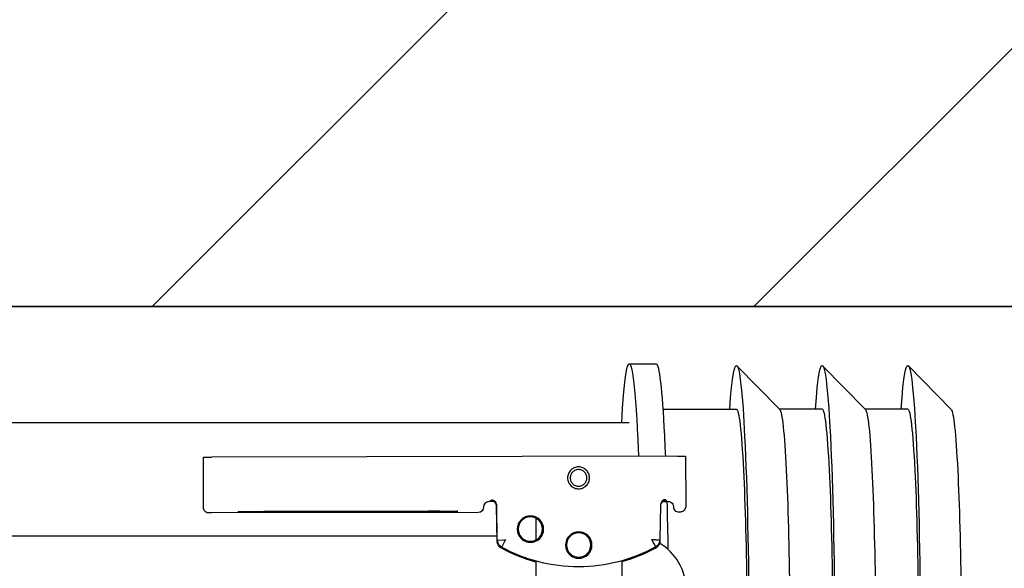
# Model space of a CAD drawing. Header units: millimetres. Extents: x 28600 to 181045, y -399112 to -163690.
# Tile 139 of 256: x 61087 to 61105, y -197740 to -197729. Entities that reach past the tile are written whole.
import ezdxf

# ---------------------------------------------------------------- set-up
doc = ezdxf.new("R2010")
doc.units = ezdxf.units.MM
doc.layers.get('0').update_dxf_attribs({"color": 8})
doc.layers.add('!! 1_hatch projektowane ściany', color=8, linetype='Continuous')
doc.layers.add('!! 1_PROJ Sciany', color=8, linetype='Continuous')
doc.layers.add('!!_@ wypos sanit nd', color=8, linetype='Continuous', plot=False)

# ---------------------------------------------------------------- blocks, each defined once
blk = doc.blocks.new('A$C4ebe9e89')
for points in [[(-0.24944, 0.17326), (-0.24147, 0.18145)], [(-0.24136, 0.17331), (-0.23341, 0.17331), (-0.22548, 0.18145)], [(-0.22538, 0.17331), (-0.21743, 0.17331), (-0.2095, 0.18145)], [(-0.18941, 0.18181), (-0.19441, 0.18181)], [(-0.19567, 0.17331), (-0.20939, 0.17331)], [(-0.18941, 0.17081), (-0.04454, 0.17081), (-0.04035, 0.17071), (-0.03616, 0.17042), (-0.032, 0.16993), (-0.02786, 0.16925), (-0.02376, 0.16837), (-0.0197, 0.16731), (-0.0157, 0.16606), (-0.01176, 0.16462), (-0.00789, 0.163), (-0.0041, 0.1612), (-0.0004, 0.15923), (0.0032, 0.15708), (0.00671, 0.15478), (0.0101, 0.1523), (0.01337, 0.14968)], [(-0.19839, 0.16455), (-0.11148, 0.16437)], [(-0.19593, 0.15629), (-0.19608, 0.15629), (-0.19638, 0.15629), (-0.19593, 0.1562), (-0.19577, 0.15614), (-0.19563, 0.15605), (-0.19551, 0.15594), (-0.1954, 0.15581), (-0.19532, 0.15567), (-0.19526, 0.15551), (-0.19523, 0.15535)], [(-0.16479, 0.14865), (-0.16466, 0.1552), (-0.16464, 0.15536), (-0.1646, 0.15551), (-0.16454, 0.15566), (-0.16445, 0.15579), (-0.16435, 0.15591), (-0.16422, 0.15601), (-0.16408, 0.15609), (-0.16394, 0.15614), (-0.16348, 0.15622), (-0.1638, 0.15623), (-0.16395, 0.15623)], [(-0.12195, 0.15427), (-0.15195, 0.15433)], [(-0.172, 0.15297), (-0.172, 0.14892)], [(-0.15195, 0.15423), (-0.12195, 0.15417)], [(0.16493, 0.14968), (-0.16477, 0.14968)], [(-0.172, 0.14497), (-0.172, 0.08036)]]:
    blk.add_lwpolyline(points)
for points in [[(-0.19989, 0.16454), (-0.19995, 0.15554, 0.009369), (-0.19993, 0.15511), (-0.19991, 0.15494), (-0.19986, 0.15477), (-0.19978, 0.15461), (-0.19968, 0.15447), (-0.19955, 0.15435), (-0.1994, 0.15426), (-0.19924, 0.15419), (-0.19907, 0.15415), (-0.19895, 0.15414), (-0.1988, 0.15414)], [(-0.16412, 0.15607), (-0.16324, 0.15607), (-0.16303, 0.15604), (-0.16282, 0.15598), (-0.16264, 0.15587), (-0.16249, 0.15572), (-0.16236, 0.15555), (-0.16228, 0.15535), (-0.16224, 0.15515, 0.002299), (-0.16224, 0.15503, 0.40455), (-0.16124, 0.15406), (-0.11145, 0.15396), (-0.11127, 0.15396), (-0.11111, 0.15396), (-0.11099, 0.15396), (-0.11083, 0.15397), (-0.11065, 0.15401), (-0.11048, 0.15408), (-0.11033, 0.15418), (-0.1102, 0.1543), (-0.11009, 0.15445), (-0.11001, 0.15461), (-0.10996, 0.15479), (-0.10995, 0.15497), (-0.10997, 0.16396), (-0.10998, 0.16435)], [(-0.19576, 0.15613), (-0.19665, 0.15613, 0.282591), (-0.19753, 0.15558), (-0.19757, 0.15549), (-0.19761, 0.15538), (-0.19763, 0.15529), (-0.19764, 0.15514, -0.415352), (-0.19864, 0.15414)], [(-0.19623, 0.15644), (-0.19587, 0.15638), (-0.19555, 0.15617), (-0.19533, 0.15585), (-0.19523, 0.1555), (-0.19513, 0.14894), (-0.19513, 0.14888, 0.265347), (-0.19435, 0.14762, 0.125711), (-0.17997, 0.14391, 0.125711), (-0.16558, 0.14756, 0.26954), (-0.16479, 0.14885), (-0.16467, 0.1554), (-0.16464, 0.15562), (-0.16456, 0.15583), (-0.16444, 0.15601), (-0.16428, 0.15617), (-0.16409, 0.15628), (-0.16388, 0.15635), (-0.16368, 0.15638)], [(-0.15993, 0.04968), (-0.17248, 0.04968, 0.405519), (-0.172, 0.05018), (-0.172, 0.05088, 0.414214), (-0.1725, 0.05138), (-0.1875, 0.05138, 0.414214), (-0.188, 0.05088), (-0.188, 0.05018, 0.405519), (-0.18751, 0.04968), (-0.19, 0.04968, -0.414214), (-0.2, 0.05968), (-0.2, 0.13968, -0.266001), (-0.19506, 0.1483)], [(-0.19512, 0.14869), (-0.19511, 0.1485), (-0.19509, 0.1484), (-0.19506, 0.1483), (-0.19503, 0.1482), (-0.19498, 0.1481), (-0.19493, 0.148), (-0.19488, 0.14791), (-0.19482, 0.14782), (-0.19475, 0.14774), (-0.19467, 0.14766), (-0.1946, 0.14759), (-0.19451, 0.14753), (-0.19443, 0.14747), (-0.19434, 0.14742), (-0.19358, 0.14701), (-0.19281, 0.14663), (-0.19203, 0.14628), (-0.19124, 0.14594), (-0.19044, 0.14563), (-0.18964, 0.14534), (-0.18882, 0.14507), (-0.188, 0.14483), (-0.188, 0.06856, 0.414214)], [(-0.172, 0.14478), (-0.17117, 0.14502), (-0.17034, 0.14528), (-0.16952, 0.14557), (-0.16871, 0.14588), (-0.16791, 0.14622), (-0.16712, 0.14657), (-0.16635, 0.14695), (-0.16558, 0.14736), (-0.16557, 0.14736, 0.269546), (-0.16479, 0.14865)]]:
    blk.add_lwpolyline(points, format="xyb")
for points in [[(-0.17994, 0.16256), (-0.17974, 0.16255), (-0.17954, 0.16252), (-0.17934, 0.16247), (-0.17915, 0.1624), (-0.17897, 0.16231), (-0.1788, 0.16221), (-0.17864, 0.16209), (-0.17849, 0.16196), (-0.17836, 0.16181), (-0.17824, 0.16165), (-0.17813, 0.16147), (-0.17805, 0.16129), (-0.17798, 0.1611), (-0.17793, 0.16091), (-0.1779, 0.16071), (-0.17789, 0.16051), (-0.1779, 0.16031), (-0.17793, 0.16011), (-0.17798, 0.15991), (-0.17805, 0.15972), (-0.17814, 0.15954), (-0.17824, 0.15937), (-0.17836, 0.15921), (-0.1785, 0.15906), (-0.17865, 0.15893), (-0.17881, 0.15881), (-0.17898, 0.1587), (-0.17916, 0.15862), (-0.17935, 0.15855), (-0.17955, 0.1585), (-0.17975, 0.15847), (-0.17995, 0.15846), (-0.18015, 0.15847), (-0.18035, 0.1585), (-0.18054, 0.15855), (-0.18073, 0.15862), (-0.18091, 0.15871), (-0.18108, 0.15881), (-0.18124, 0.15893), (-0.18139, 0.15907), (-0.18153, 0.15922), (-0.18165, 0.15938), (-0.18175, 0.15955), (-0.18184, 0.15973), (-0.1819, 0.15992), (-0.18195, 0.16012), (-0.18198, 0.16031), (-0.18199, 0.16052), (-0.18198, 0.16072), (-0.18195, 0.16091), (-0.1819, 0.16111), (-0.18183, 0.1613), (-0.18175, 0.16148), (-0.18164, 0.16165), (-0.18152, 0.16181), (-0.18139, 0.16196), (-0.18124, 0.1621), (-0.18108, 0.16222), (-0.1809, 0.16232), (-0.18072, 0.1624), (-0.18053, 0.16247), (-0.18034, 0.16252), (-0.18014, 0.16255)], [(-0.17994, 0.16205), (-0.17979, 0.16205), (-0.17964, 0.16202), (-0.17949, 0.16199), (-0.17935, 0.16194), (-0.17921, 0.16187), (-0.17908, 0.16179), (-0.17896, 0.1617), (-0.17884, 0.1616), (-0.17874, 0.16149), (-0.17865, 0.16136), (-0.17857, 0.16123), (-0.17851, 0.1611), (-0.17846, 0.16095), (-0.17842, 0.1608), (-0.1784, 0.16065), (-0.17839, 0.1605), (-0.1784, 0.16035), (-0.17842, 0.1602), (-0.17846, 0.16005), (-0.17851, 0.15991), (-0.17858, 0.15977), (-0.17866, 0.15964), (-0.17875, 0.15952), (-0.17885, 0.15941), (-0.17896, 0.1593), (-0.17908, 0.15921), (-0.17921, 0.15914), (-0.17935, 0.15907), (-0.1795, 0.15902), (-0.17964, 0.15898), (-0.17979, 0.15896), (-0.17995, 0.15895), (-0.1801, 0.15896), (-0.18025, 0.15899), (-0.18039, 0.15902), (-0.18054, 0.15907), (-0.18067, 0.15914), (-0.18081, 0.15922), (-0.18093, 0.15931), (-0.18104, 0.15941), (-0.18114, 0.15952), (-0.18123, 0.15965), (-0.18131, 0.15978), (-0.18138, 0.15991), (-0.18143, 0.16006), (-0.18146, 0.16021), (-0.18148, 0.16036), (-0.18149, 0.16051), (-0.18148, 0.16066), (-0.18146, 0.16081), (-0.18142, 0.16096), (-0.18137, 0.1611), (-0.18131, 0.16124), (-0.18123, 0.16137), (-0.18114, 0.16149), (-0.18104, 0.1616), (-0.18092, 0.1617), (-0.1808, 0.1618), (-0.18067, 0.16187), (-0.18053, 0.16194), (-0.18039, 0.16199), (-0.18024, 0.16203), (-0.18009, 0.16205)]]:
    blk.add_lwpolyline(points, close=True)
for points in [[(-0.19435, 0.14766), (-0.19435, 0.14766), (-0.19435, 0.14766), (-0.19435, 0.14766), (-0.19435, 0.14766), (-0.19435, 0.14766), (-0.19434, 0.14766), (-0.19434, 0.14766), (-0.19434, 0.14766), (-0.19434, 0.14766), (-0.19434, 0.14766), (-0.19435, 0.14766), (-0.19435, 0.14766), (-0.19435, 0.14766), (-0.19435, 0.14766), (-0.19435, 0.14766), (-0.19435, 0.14766), (-0.19435, 0.14766), (-0.19435, 0.14766), (-0.19435, 0.14767), (-0.19435, 0.14767), (-0.19435, 0.14767), (-0.19435, 0.14767), (-0.19435, 0.14767), (-0.19435, 0.14767), (-0.19435, 0.14768), (-0.19434, 0.14768), (-0.19434, 0.14768), (-0.19434, 0.14769), (-0.19434, 0.14769), (-0.19433, 0.1477), (-0.19433, 0.1477), (-0.19433, 0.14771), (-0.19433, 0.14771), (-0.19433, 0.14772), (-0.19432, 0.14772), (-0.19432, 0.14773), (-0.19432, 0.14773), (-0.19431, 0.14774), (-0.19431, 0.14774), (-0.19431, 0.14775), (-0.1943, 0.14776), (-0.1943, 0.14776), (-0.1943, 0.14777), (-0.19429, 0.14778), (-0.19429, 0.14779), (-0.19428, 0.14779), (-0.19428, 0.1478), (-0.19428, 0.14781), (-0.19427, 0.14782), (-0.19427, 0.14783), (-0.19426, 0.14784), (-0.19426, 0.14784), (-0.19425, 0.14785), (-0.19425, 0.14786), (-0.19424, 0.14787), (-0.19424, 0.14788), (-0.19423, 0.14789), (-0.19423, 0.1479), (-0.19422, 0.14791), (-0.19421, 0.14792), (-0.19421, 0.14793), (-0.1942, 0.14794), (-0.1942, 0.14796), (-0.19419, 0.14797), (-0.19418, 0.14798), (-0.19418, 0.14799), (-0.19417, 0.148), (-0.19416, 0.14801), (-0.19416, 0.14803), (-0.19415, 0.14804), (-0.19414, 0.14806), (-0.19412, 0.14809), (-0.19411, 0.14812), (-0.19409, 0.14814), (-0.19408, 0.14817), (-0.19406, 0.1482), (-0.19405, 0.14823), (-0.19395, 0.14841), (-0.19393, 0.14844), (-0.19389, 0.14851), (-0.19388, 0.14854), (-0.19386, 0.14858), (-0.19384, 0.14861), (-0.19382, 0.14864), (-0.1938, 0.14868), (-0.19378, 0.14871), (-0.19376, 0.14875), (-0.19375, 0.14877), (-0.19375, 0.14878), (-0.19374, 0.14878), (-0.19373, 0.1488), (-0.19373, 0.14881), (-0.19372, 0.14882), (-0.19372, 0.14883), (-0.19371, 0.14884), (-0.19371, 0.14885), (-0.1937, 0.14885), (-0.1937, 0.14886), (-0.1937, 0.14886), (-0.1937, 0.14886), (-0.1937, 0.14887), (-0.1937, 0.14887), (-0.19369, 0.14888), (-0.19369, 0.14889), (-0.19369, 0.14889), (-0.19368, 0.1489), (-0.19368, 0.1489), (-0.19368, 0.1489), (-0.19368, 0.14891), (-0.19367, 0.14891), (-0.19367, 0.14892), (-0.19366, 0.14892), (-0.19366, 0.14892), (-0.19365, 0.14893), (-0.19365, 0.14893), (-0.19364, 0.14894), (-0.19364, 0.14894), (-0.19364, 0.14894), (-0.19363, 0.14895), (-0.19363, 0.14895), (-0.19363, 0.14896), (-0.19363, 0.14896), (-0.19363, 0.14896), (-0.19363, 0.14897), (-0.19363, 0.14897), (-0.19363, 0.14898), (-0.19363, 0.14898), (-0.19363, 0.14899), (-0.19363, 0.14899), (-0.19364, 0.14899), (-0.19364, 0.149), (-0.19364, 0.149), (-0.19364, 0.149), (-0.19365, 0.149), (-0.19365, 0.149), (-0.19365, 0.149), (-0.19365, 0.149), (-0.19365, 0.149), (-0.19365, 0.149), (-0.19366, 0.149), (-0.19366, 0.149), (-0.19366, 0.149), (-0.19366, 0.149), (-0.19366, 0.149), (-0.19367, 0.149), (-0.19367, 0.149), (-0.19367, 0.149), (-0.19367, 0.149), (-0.19368, 0.149), (-0.19368, 0.149), (-0.19368, 0.149), (-0.19369, 0.149), (-0.19369, 0.14899), (-0.1937, 0.14899), (-0.1937, 0.14899), (-0.1937, 0.14899), (-0.19371, 0.14899), (-0.19371, 0.14899), (-0.19371, 0.14899), (-0.19372, 0.14898), (-0.19372, 0.14898), (-0.19373, 0.14898), (-0.19373, 0.14898), (-0.19373, 0.14898), (-0.19374, 0.14898), (-0.19374, 0.14898), (-0.19375, 0.14898), (-0.19375, 0.14899), (-0.19376, 0.14899), (-0.19376, 0.14899), (-0.19376, 0.14899), (-0.19377, 0.14899), (-0.19377, 0.14899), (-0.19377, 0.14899), (-0.19378, 0.14899), (-0.19378, 0.14899), (-0.19378, 0.14899), (-0.19378, 0.14899), (-0.19378, 0.14899), (-0.19379, 0.14899), (-0.19379, 0.14899), (-0.19379, 0.14899), (-0.1938, 0.14899), (-0.1938, 0.14899), (-0.19381, 0.14899), (-0.19381, 0.14899), (-0.19382, 0.14899), (-0.19382, 0.14899), (-0.19383, 0.14899), (-0.19384, 0.14899), (-0.19385, 0.14899), (-0.19385, 0.14899), (-0.19386, 0.14899), (-0.19387, 0.14899), (-0.19388, 0.14899), (-0.19388, 0.14899), (-0.19389, 0.14898), (-0.1939, 0.14898), (-0.19391, 0.14898), (-0.19392, 0.14898), (-0.19397, 0.14898), (-0.19398, 0.14898), (-0.19399, 0.14898), (-0.194, 0.14898), (-0.19401, 0.14898), (-0.19402, 0.14898), (-0.19403, 0.14898), (-0.19404, 0.14898), (-0.19406, 0.14898), (-0.19407, 0.14898), (-0.19408, 0.14898), (-0.19409, 0.14898), (-0.1941, 0.14898), (-0.19411, 0.14898), (-0.19416, 0.14898), (-0.19419, 0.14898), (-0.19421, 0.14898), (-0.19424, 0.14898), (-0.19426, 0.14898), (-0.19428, 0.14898), (-0.19431, 0.14898), (-0.19433, 0.14898), (-0.19435, 0.14898), (-0.19438, 0.14897), (-0.19455, 0.14897), (-0.19457, 0.14897), (-0.19459, 0.14897), (-0.19461, 0.14897), (-0.19463, 0.14897), (-0.19464, 0.14897), (-0.19465, 0.14897), (-0.19466, 0.14897), (-0.19467, 0.14897), (-0.19468, 0.14897), (-0.19469, 0.14897), (-0.1947, 0.14897), (-0.19471, 0.14897), (-0.19472, 0.14897), (-0.19473, 0.14897), (-0.19473, 0.14897), (-0.19474, 0.14897), (-0.19475, 0.14897), (-0.19476, 0.14897), (-0.19477, 0.14897), (-0.19478, 0.14897), (-0.19479, 0.14897), (-0.19479, 0.14897), (-0.1948, 0.14897), (-0.19481, 0.14897), (-0.19482, 0.14896), (-0.19483, 0.14896), (-0.19483, 0.14896), (-0.19484, 0.14896), (-0.19485, 0.14896), (-0.19486, 0.14896), (-0.19486, 0.14896), (-0.19487, 0.14896), (-0.19488, 0.14896), (-0.19489, 0.14896), (-0.19489, 0.14896), (-0.1949, 0.14896), (-0.19491, 0.14896), (-0.19491, 0.14896), (-0.19492, 0.14896), (-0.19493, 0.14896), (-0.19493, 0.14896), (-0.19494, 0.14896), (-0.19495, 0.14896), (-0.19495, 0.14896), (-0.19496, 0.14896), (-0.19497, 0.14896), (-0.19498, 0.14896), (-0.19499, 0.14896), (-0.19499, 0.14896), (-0.195, 0.14896), (-0.19501, 0.14896), (-0.19501, 0.14896), (-0.19502, 0.14896), (-0.19502, 0.14896), (-0.19503, 0.14896), (-0.19503, 0.14896), (-0.19504, 0.14896), (-0.19504, 0.14896), (-0.19504, 0.14896), (-0.19505, 0.14896), (-0.19505, 0.14896), (-0.19506, 0.14896), (-0.19506, 0.14896), (-0.19506, 0.14896), (-0.19507, 0.14896), (-0.19507, 0.14896), (-0.19508, 0.14896), (-0.19508, 0.14896), (-0.19508, 0.14896), (-0.19509, 0.14896), (-0.19509, 0.14896), (-0.19509, 0.14896), (-0.1951, 0.14896), (-0.1951, 0.14896), (-0.1951, 0.14896), (-0.1951, 0.14896), (-0.19511, 0.14896), (-0.19511, 0.14896), (-0.19511, 0.14896), (-0.19511, 0.14896), (-0.19511, 0.14896), (-0.19512, 0.14896), (-0.19512, 0.14896), (-0.19512, 0.14896), (-0.19512, 0.14896), (-0.19512, 0.14896), (-0.19512, 0.14896), (-0.19512, 0.14895), (-0.19513, 0.14895), (-0.19513, 0.14895), (-0.19513, 0.14895), (-0.19513, 0.14895), (-0.19513, 0.14895), (-0.19513, 0.14895), (-0.19513, 0.14895), (-0.19513, 0.14895), (-0.19513, 0.14895), (-0.19513, 0.14895), (-0.19513, 0.14895), (-0.19513, 0.14895), (-0.19513, 0.14895), (-0.19513, 0.14895), (-0.19513, 0.14896), (-0.19513, 0.14896), (-0.19513, 0.14896), (-0.19513, 0.14896), (-0.19513, 0.14896), (-0.19513, 0.14896), (-0.19513, 0.14896), (-0.19513, 0.14896), (-0.19513, 0.14896), (-0.19513, 0.14896), (-0.19513, 0.14896), (-0.19513, 0.14896), (-0.19513, 0.14896), (-0.19513, 0.14896), (-0.19513, 0.14896), (-0.19513, 0.14895), (-0.19513, 0.14895, 0.269547)], [(-0.1648, 0.14889), (-0.16481, 0.14889), (-0.16484, 0.1489), (-0.16497, 0.1489), (-0.16603, 0.14893), (-0.16612, 0.14893), (-0.16616, 0.14893), (-0.1662, 0.14893), (-0.16623, 0.14894), (-0.16627, 0.14895), (-0.1663, 0.14893), (-0.1663, 0.1489), (-0.16627, 0.14888), (-0.16625, 0.14885), (-0.16623, 0.14881), (-0.16621, 0.14878), (-0.16619, 0.14875), (-0.16561, 0.14767), (-0.16559, 0.14763), (-0.16558, 0.1476, 0.269546)]]:
    blk.add_lwpolyline(points, format="xyb", close=True)
for centre, radius in [((-0.17096, 0.15095), 0.00247), ((-0.17096, 0.15095), 0.00227), ((-0.17997, 0.14797), 0.00247), ((-0.17997, 0.14797), 0.00227)]:
    blk.add_circle(centre, radius)
for centre, major_axis, ratio, start_param, end_param in [((-0.24136, 0.12581), (0, 0.0557), 0.04256, 5.733752, 6.988802), ((-0.22538, 0.12581), (0, 0.0557), 0.04256, 5.733752, 6.988802), ((-0.20939, 0.12581), (0, 0.0557), 0.04256, 5.733752, 6.988802), ((-0.18941, 0.12581), (0, 0.056), 0.04256, 5.645661, 6.988802), ((-0.19441, 0.12581), (0, 0.056), 0.04256, 0, 0.705617), ((-0.24936, 0.12581), (0, 0.0475), 0.04256, 0.043665, 0.705617), ((-0.24136, 0.12581), (0, 0.0475), 0.04256, 0, 0.705617), ((-0.23337, 0.12581), (0, 0.0475), 0.04256, 0.043665, 0.705617), ((-0.22538, 0.12581), (0, 0.0475), 0.04256, 0, 0.705617), ((-0.21738, 0.12581), (0, 0.0475), 0.04256, 0.043665, 0.705617), ((-0.20939, 0.12581), (0, 0.0475), 0.04256, 0, 0.705617), ((-0.24136, 0.12581), (0, 0.0557), 0.04256, 0.705617, 3.691026), ((-0.22538, 0.12581), (0, 0.0557), 0.04256, 0.705617, 3.691026), ((-0.20939, 0.12581), (0, 0.0557), 0.04256, 0.705617, 3.691026), ((-0.19441, 0.12581), (0, 0.056), 0.04256, 0.705617, 0.806963), ((-0.18941, 0.12581), (0, 0.056), 0.04256, 0.705617, 0.807212), ((-0.19839, 0.16453), (-0.0015, 0), 0.008726, 4.712674, 6.283151), ((-0.11148, 0.16436), (-0.0015, 0), 0.008726, 3.141878, 4.712682), ((-0.24936, 0.12581), (0, 0.0475), 0.04256, 0.705617, 3.097928), ((-0.24136, 0.12581), (0, 0.0475), 0.04256, 0.705617, 3.141593), ((-0.23337, 0.12581), (0, 0.0475), 0.04256, 0.705617, 3.097928), ((-0.22538, 0.12581), (0, 0.0475), 0.04256, 0.705617, 3.141593), ((-0.21738, 0.12581), (0, 0.0475), 0.04256, 0.705617, 3.097928), ((-0.20939, 0.12581), (0, 0.0475), 0.04256, 0.705617, 3.141593), ((-0.19663, 0.15713), (-0.000002, -0.001), 0.000289, 6.274459, 6.283185), ((-0.19441, 0.12581), (0, 0.056), 0.04256, 0.998527, 1.179108), ((-0.16324, 0.15707), (-0.000002, -0.001), 0.000289, 6.274459, 6.283185), ((-0.15195, 0.15428), (0.0055, -0.00001), 0.008726, 1.571085, 4.712678), ((-0.19879, 0.15514), (-0.000011, -0.001), 0.706875, 0, 0.012337), ((-0.19844, 0.15414), (-0.000501, 0.000001), 0.008726, 0.786107, 1.14947), ((-0.19864, 0.15514), (-0.000006, -0.001), 0.408573, 0, 0.00956), ((-0.12195, 0.15422), (0.0055, -0.00001), 0.008726, 4.712678, 7.854271), ((-0.16529, 0.14886), (0.0005, -0.00001), 0.000006, 6.282744, 6.283185), ((-0.19463, 0.14876), (-0.0005, -0.000008), 0.017454, 0, 0.000137)]:
    blk.add_ellipse(centre, major_axis=major_axis, ratio=ratio, start_param=start_param, end_param=end_param)

msp = doc.modelspace()

# ---------------------------------------------------------------- hatches: boundary and pattern name
at = {"layer": '!! 1_hatch projektowane ściany'}
h = msp.add_hatch(dxfattribs=at)
h.set_pattern_fill('ANSI31', color=256, scale=2.5)
h.set_pattern_definition([(45, (0, -1.54), (-5.61266008, 5.61266008), [])])
h.paths.add_polyline_path([(60824.56735, -197734.62813), (61135.43682, -197734.62813), (61135.43682, -197722.62813), (60824.56735, -197722.62813)])

# ---------------------------------------------------------------- linework, layer by layer
msp.add_lwpolyline([(60824.56735, -197734.62813), (61135.43682, -197734.62813), (61135.43682, -197722.62813), (60824.56735, -197722.62813)], close=True, dxfattribs=at)
at = {"layer": '!! 1_PROJ Sciany'}
msp.add_lwpolyline([(61135.43682, -197734.62813), (60824.56735, -197734.62813)], dxfattribs=at)

# ---------------------------------------------------------------- block references
at = {"layer": '!!_@ wypos sanit nd', "xscale": -100, "yscale": 100, "zscale": 100}
msp.add_blockref('A$C4ebe9e89', (61079.07918, -197753.87518), dxfattribs=at)

doc.saveas('drawing.dxf')
